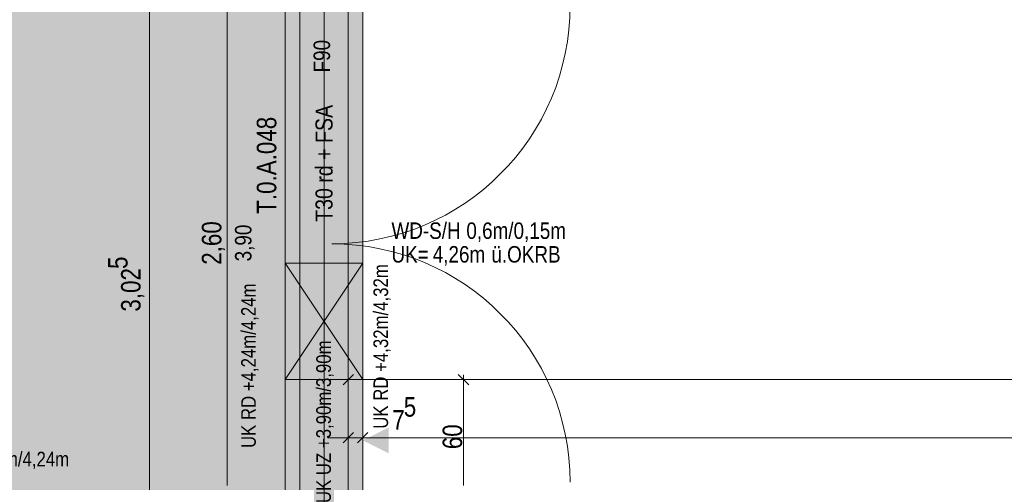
# Model space of a CAD drawing. Extents: x -620 to 300, y 62 to 1162.
# Tile 16 of 93: x -488 to -386, y 390 to 438. Entities that reach past the tile are written whole.
import ezdxf
from ezdxf.lldxf.tags import DXFTag

# ---------------------------------------------------------------- set-up
doc = ezdxf.new("R2010")
doc.units = 0
doc.layers.get('0').update_dxf_attribs({"lineweight": 13})
for name, color, linetype, lineweight, true_color in [('--Bem innen', 9, 'Continuous', 13, 0x808080), ('00_Beschriftung UZ', 3, 'Continuous', 35, 0x00ff00), ('30 -34 Innenwände- 11 Durchbruch', 4, 'Continuous', 9, 0x00ffff), ('30 -34 Innenwände- 4 Türen_Fenster', 7, 'Continuous', 15, 0x9955ff), ('30 -35 Decken- 1 Konstruktion-Träger- Stahlbeton', 7, 'Continuous', 13, 0x33aa00), ('70 -76 Bemaßung- 2 Allgemein', 9, 'Continuous', 5, 0x808080), ('iwb_Layout BA_Markierung', 7, 'Continuous', 9, 0xbadcdc), ('iwb_Schraffur_Unterzug', 7, 'Continuous', 5, 0xffffcc)]:
    doc.layers.add(name, color=color, linetype=linetype, lineweight=lineweight, true_color=true_color)
for name, color, linetype, lineweight in [('70 -71 Achsen- 1 Gebäudeachsen', 7, 'STRICHPUNKT2-A06G94JT8I', 18), ('70 -75 Raumstempel- 3 Wandstempel', 7, 'Continuous', 50), ('Keine', 7, 'Continuous', 9)]:
    doc.layers.add(name, color=color, linetype=linetype, lineweight=lineweight)
doc.styles.get("Standard").update_dxf_attribs({"font": 'ARIALN.TTF'})
tags = doc.linetypes.add('fein_strichliert-A06G94JU8I', pattern=[4, 1, -2, 1]).pattern_tags.tags
tags[8:9] = [DXFTag(74, 4), DXFTag(75, 0), DXFTag(340, '0'), DXFTag(46, 0.0), DXFTag(50, 0.0), DXFTag(44, 0.0), DXFTag(45, 0.0)]
tags[6:7] = [DXFTag(74, 4), DXFTag(75, 0), DXFTag(340, '0'), DXFTag(46, 0.0), DXFTag(50, 0.0), DXFTag(44, 0.0), DXFTag(45, 0.0)]
tags[4:5] = [DXFTag(74, 4), DXFTag(75, 0), DXFTag(340, '0'), DXFTag(46, 0.0), DXFTag(50, 0.0), DXFTag(44, 0.0), DXFTag(45, 0.0)]
tags = doc.linetypes.add('STRICHPUNKT2-A06G94JT8I', pattern=[12.7, 6.35, -3.175, 0, -3.175]).pattern_tags.tags
tags[10:11] = [DXFTag(74, 4), DXFTag(75, 0), DXFTag(340, '0'), DXFTag(46, 0.0), DXFTag(50, 0.0), DXFTag(44, 0.0), DXFTag(45, 0.0)]
tags[8:9] = [DXFTag(74, 4), DXFTag(75, 0), DXFTag(340, '0'), DXFTag(46, 0.0), DXFTag(50, 0.0), DXFTag(44, 0.0), DXFTag(45, 0.0)]
tags[6:7] = [DXFTag(74, 4), DXFTag(75, 0), DXFTag(340, '0'), DXFTag(46, 0.0), DXFTag(50, 0.0), DXFTag(44, 0.0), DXFTag(45, 0.0)]
tags[4:5] = [DXFTag(74, 4), DXFTag(75, 0), DXFTag(340, '0'), DXFTag(46, 0.0), DXFTag(50, 0.0), DXFTag(44, 0.0), DXFTag(45, 0.0)]

# ---------------------------------------------------------------- blocks, each defined once
blk = doc.blocks.new('Polygon-A06G94JL8I')
at = {"color": 0, "linetype": 'ByBlock', "lineweight": -2, "ltscale": 0.13}
blk.add_solid([(-459.48, 86.61), (-538.63, 86.4), (-459.32, 1083.81), (-538.63, 1083.81)], dxfattribs=at)
blk = doc.blocks.new('Referenz-A06G94JV8I')
at = {"layer": '00_Beschriftung UZ', "color": 0, "lineweight": -2}
for points in [[(-462.85, 393), (-460.18, 394.33), (-462.85, 395.67)], [(-457.51, 393), (-460.18, 394.33), (-457.51, 395.67)], [(-454.85, 393), (-452.18, 394.33), (-454.85, 395.67)], [(-449.51, 393), (-452.18, 394.33), (-449.51, 395.67)]]:
    blk.add_solid(points, dxfattribs=at)
at = {"layer": '30 -34 Innenwände- 11 Durchbruch', "color": 0, "linetype": 'Continuous', "lineweight": -2, "ltscale": 0.13}
for p, q in [((-460.18, 400.61), (-460.18, 412.61)), ((-460.18, 412.61), (-452.18, 400.61)), ((-452.18, 412.61), (-460.18, 400.61)), ((-460.18, 412.61), (-452.18, 412.61)), ((-452.18, 412.61), (-460.18, 400.61)), ((-452.18, 400.61), (-460.18, 412.61)), ((-452.18, 400.61), (-452.18, 412.61)), ((-460.18, 400.61), (-452.18, 400.61))]:
    blk.add_line(p, q, dxfattribs=at)
at = {"layer": '30 -34 Innenwände- 11 Durchbruch', "color": 0, "lineweight": -2}
for points in [[(-456.18, 406.61), (-460.18, 412.61), (-456.18, 412.61)], [(-456.18, 406.61), (-456.18, 412.61), (-452.18, 412.61)], [(-456.18, 400.61), (-460.18, 400.61), (-456.18, 406.61)], [(-456.18, 400.61), (-456.18, 406.61), (-452.18, 400.61)]]:
    blk.add_solid(points, dxfattribs=at)
at = {"layer": '30 -34 Innenwände- 4 Türen_Fenster', "color": 0, "linetype": 'fein_strichliert-A06G94JU8I', "lineweight": -2, "ltscale": 0.13}
for p, q in [((-458.68, 440.61), (-458.68, 388.61)), ((-453.68, 440.61), (-453.68, 388.61))]:
    blk.add_line(p, q, dxfattribs=at)
for centre, major_axis in [((-455.38, 439.21), (0, -24.6)), ((-455.38, 390.01), (24.6, 0))]:
    blk.add_ellipse(centre, major_axis=major_axis, ratio=1, start_param=0, end_param=1.570796, dxfattribs=at)
at = {"layer": '30 -35 Decken- 1 Konstruktion-Träger- Stahlbeton', "color": 0, "linetype": 'fein_strichliert-A06G94JU8I', "lineweight": -2, "ltscale": 0.13}
for p, q in [((-460.18, 223.61), (-460.18, 605.61)), ((-452.18, 223.61), (-452.18, 605.61))]:
    blk.add_line(p, q, dxfattribs=at)
at = {"layer": '70 -71 Achsen- 1 Gebäudeachsen', "color": 0, "linetype": 'STRICHPUNKT2-A06G94JT8I', "lineweight": -2, "ltscale": 0.13}
blk.add_line((-456.18, 1084.55), (-456.18, 85.11), dxfattribs=at)
at = {"layer": '70 -76 Bemaßung- 2 Allgemein', "color": 0, "linetype": 'Continuous', "lineweight": -2, "ltscale": 0.13}
for p, q in [((-474.18, 381.17), (-474.18, 439.55)), ((-466.18, 389.67), (-466.18, 439.55)), ((-453.68, 398.11), (-453.68, 401.61)), ((-454.68, 400.61), (-452.62, 400.61)), ((-454.21, 400.08), (-453.15, 401.14)), ((-296.24, 400.61), (-452.62, 400.61)), ((-443.79, 400.61), (-440.79, 400.61)), ((-442.32, 401.14), (-441.25, 400.08)), ((-441.79, 401.11), (-441.79, 399.55)), ((-441.79, 389.67), (-441.79, 399.55)), ((-453.68, 392.11), (-453.68, 395.61)), ((-452.18, 392.11), (-452.18, 395.61)), ((-452.18, 392.11), (-452.18, 395.61)), ((-454.74, 394.61), (-455.8, 394.61)), ((-452.68, 394.61), (-454.74, 394.61)), ((-453.15, 395.14), (-454.21, 394.08)), ((-452.18, 394.61), (-453.68, 394.61)), ((-453.18, 394.61), (-451.12, 394.61)), ((-453.18, 394.61), (-451.12, 394.61)), ((-452.71, 394.08), (-451.65, 395.14)), ((-452.71, 394.08), (-451.65, 395.14)), ((-451.12, 394.61), (-450.06, 394.61)), ((-296.24, 394.61), (-451.12, 394.61))]:
    blk.add_line(p, q, dxfattribs=at)
at = {"layer": '--Bem innen', "color": 0, "linetype": 'Continuous', "lineweight": -2, "ltscale": 0.13, "insert": (-465.37, 412.8), "char_height": 1.7, "attachment_point": 1, "rotation": 90}
blk.add_mtext('{\\fArial Narrow;3,90}', dxfattribs=at)
at = {"layer": '00_Beschriftung UZ', "color": 0, "linetype": 'ByBlock', "lineweight": -2, "ltscale": 0.13, "char_height": 1.5103, "attachment_point": 1, "rotation": 90}
for s, insert in [('{\\fArial Narrow;UK RD +4,32m/4,32m}', (-451.08, 395.54)), ('{\\fArial Narrow;UK RD +4,24m/4,24m}', (-464.73, 393.55)), ('{\\fArial Narrow;UK UZ +3,90m/3,90m}', (-456.98, 387.87))]:
    blk.add_mtext(s, dxfattribs=dict(at, insert=insert))
at = {"layer": '00_Beschriftung UZ', "color": 0, "linetype": 'ByBlock', "lineweight": -2, "ltscale": 0.13, "insert": (-499.46, 393.16), "char_height": 1.5103, "attachment_point": 1}
blk.add_mtext('{\\fArial Narrow;UK RD +4,24m/4,24m}', dxfattribs=at)
at = {"layer": '30 -34 Innenwände- 11 Durchbruch', "color": 0, "linetype": 'Continuous', "lineweight": -2, "ltscale": 0.13, "char_height": 1.7, "attachment_point": 1}
for s, insert in [('{\\fArial Narrow;WD-S/H}', (-449.22, 416.82)), ('{\\fArial Narrow;0,6m/0,15m}', (-441.49, 416.82)), ('{\\fArial Narrow;UK=}', (-449.22, 414.38)), ('{\\fArial Narrow;4,26m}', (-444.96, 414.38)), ('{\\fArial Narrow;ü.OKRB}', (-438.91, 414.38))]:
    blk.add_mtext(s, dxfattribs=dict(at, insert=insert))
at = {"layer": '70 -75 Raumstempel- 3 Wandstempel', "color": 0, "linetype": 'Continuous', "lineweight": -2, "ltscale": 0.13, "insert": (-457.26, 432.29), "char_height": 1.7, "attachment_point": 1, "rotation": 90}
blk.add_mtext('{\\fArial Narrow;F90}', dxfattribs=at)
at = {"layer": '70 -76 Bemaßung- 2 Allgemein', "color": 0, "linetype": 'Continuous', "lineweight": -2, "ltscale": 0.13, "char_height": 2.0138, "attachment_point": 1, "rotation": 90}
for s, insert in [('{\\fArial Narrow;2,60}', (-468.79, 412.45)), ('{\\fArial Narrow;5}', (-478.47, 412.02)), ('{\\fArial Narrow;3,02}', (-477.13, 407.62)), ('{\\fArial Narrow;60}', (-443.94, 393.43))]:
    blk.add_mtext(s, dxfattribs=dict(at, insert=insert))
at = {"layer": '70 -76 Bemaßung- 2 Allgemein', "color": 0, "linetype": 'Continuous', "lineweight": -2, "ltscale": 0.13, "char_height": 2.0138, "attachment_point": 1}
for s, insert in [('{\\fArial Narrow;5}', (-447.95, 398.8)), ('{\\fArial Narrow;7}', (-449.13, 397.46))]:
    blk.add_mtext(s, dxfattribs=dict(at, insert=insert))
at = {"layer": 'Keine', "color": 0, "linetype": 'Continuous', "lineweight": -2, "ltscale": 0.13, "attachment_point": 1, "rotation": 90}
for s, insert, char_height in [('{\\fArial Narrow;T30 rd + FSA}', (-457.06, 416.88), 1.7621), ('{\\fArial Narrow;T.0.A.048}', (-463.12, 417.71), 2.0138)]:
    blk.add_mtext(s, dxfattribs=dict(at, insert=insert, char_height=char_height))
blk = doc.blocks.new('Referenz-A06G94JX8I')
at = {"layer": 'iwb_Schraffur_Unterzug', "linetype": 'Continuous', "ltscale": 0.13}
for points in [[(-460.18, 223.69), (-460.18, 440.61), (-452.18, 223.69), (-452.18, 440.61)], [(-460.18, 223.61), (-460.18, 394.61), (-452.18, 223.61), (-452.18, 394.61)]]:
    blk.add_solid(points, dxfattribs=at)

msp = doc.modelspace()

# ---------------------------------------------------------------- block references
at = {"color": 8, "lineweight": 13, "ltscale": 0.13, "true_color": 0x808080}
msp.add_blockref('Referenz-A06G94JV8I', (0, 0), dxfattribs=at)
at = {"color": 8, "lineweight": 25, "ltscale": 0.25, "true_color": 0x808080}
msp.add_blockref('Referenz-A06G94JX8I', (0, 0), dxfattribs=at)
at = {"layer": 'iwb_Layout BA_Markierung', "ltscale": 0.13}
msp.add_blockref('Polygon-A06G94JL8I', (0, 0), dxfattribs=at)

doc.saveas('drawing.dxf')
